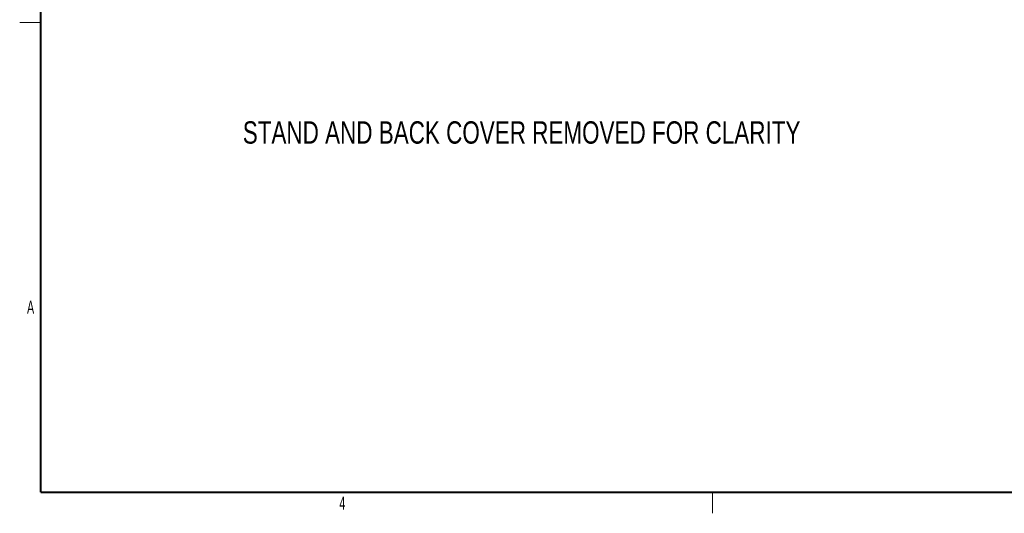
# Model space of a CAD drawing. Header units: millimetres. Extents: x 9 to 550, y 15 to 417.
# Tile 1 of 34: x 9 to 195, y 15 to 108. Entities that reach past the tile are written whole.
import ezdxf

# ---------------------------------------------------------------- set-up
doc = ezdxf.new("R2010")
doc.units = ezdxf.units.MM
doc.styles.add('SLDTEXTSTYLE0', font='TXT', dxfattribs={"width": 0.605})
doc.styles.add('SLDTEXTSTYLE3', font='TXT', dxfattribs={"width": 0.75})

msp = doc.modelspace()

# ---------------------------------------------------------------- linework, layer by layer
at = {"color": 7, "linetype": 'Continuous', "lineweight": 40}
for q in [(12.7, 412.75), (546.1, 19.05)]:
    msp.add_line((12.7, 19.05), q, dxfattribs=at)
at = {"color": 7, "linetype": 'Continuous', "lineweight": 0}
for p, q in [((12.7, 107.95), (8.7, 107.95)), ((139.7, 19.05), (139.7, 15.05))]:
    msp.add_line(p, q, dxfattribs=at)

# ---------------------------------------------------------------- texts
for s, insert, char_height, attachment_point, style in [('STAND AND BACK COVER REMOVED FOR CLARITY', (50.88, 89.226), 4.23333, 1, 'SLDTEXTSTYLE3'), ('A', (10.762, 55.309), 2.5, 2, 'SLDTEXTSTYLE0'), ('4', (69.701, 18.229), 2.5, 2, 'SLDTEXTSTYLE0')]:
    msp.add_mtext(s, dxfattribs=dict(at, insert=insert, char_height=char_height, attachment_point=attachment_point, style=style))

doc.saveas('drawing.dxf')
